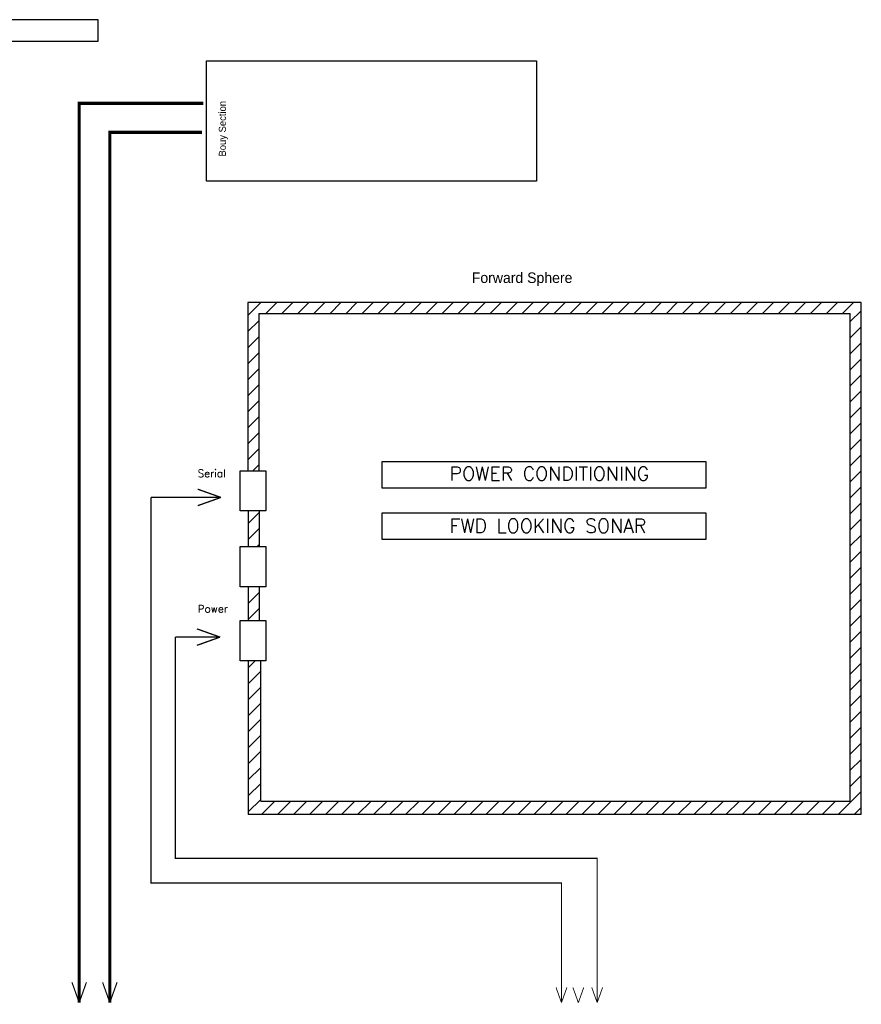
# Model space of a CAD drawing. Extents: x 2.6 to 26, y 0.9 to 19.9.
# Tile 3 of 3: x 16.2 to 25.5, y 9 to 19.9. Entities that reach past the tile are written whole.
import ezdxf

# ---------------------------------------------------------------- set-up
doc = ezdxf.new("R2010")
doc.units = 0
doc.header["$MEASUREMENT"] = 0
doc.layers.get('0').update_dxf_attribs({"linetype": 'CONTINUOUS'})
doc.styles.add('ADESK1', font='romans')

msp = doc.modelspace()

# ---------------------------------------------------------------- hatches: boundary and pattern name
at = {"ltscale": 0.003}
h = msp.add_hatch(dxfattribs=at)
h.set_pattern_fill('ANSI31', color=3, style=0)
h.paths.add_polyline_path([(25.506, 16.758), (18.734, 16.758), (18.734, 14.902), (18.855, 14.902), (18.855, 16.637), (25.385, 16.637), (25.385, 11.256), (18.877, 11.256), (18.877, 12.806), (18.739, 12.806), (18.739, 11.108), (25.506, 11.108)])
h.paths.add_polyline_path([(18.86, 14.458), (18.739, 14.458), (18.739, 14.064), (18.86, 14.064)], flags=17)
h.paths.add_polyline_path([(18.86, 13.62), (18.739, 13.62), (18.739, 13.25), (18.86, 13.25)], flags=17)

# ---------------------------------------------------------------- linework, layer by layer
for p, q in [((25.506, 16.758), (18.734, 16.758)), ((18.734, 16.758), (18.734, 14.902)), ((25.506, 11.108), (25.506, 16.758)), ((18.855, 16.637), (18.855, 14.902)), ((25.385, 11.256), (25.385, 16.637)), ((18.739, 12.806), (18.739, 11.108)), ((18.877, 11.256), (18.877, 12.806)), ((25.506, 11.108), (18.739, 11.108))]:
    msp.add_line(p, q, dxfattribs=at)
for p, q in [((18.855, 16.637), (25.385, 16.637)), ((18.934, 14.902), (18.934, 14.458)), ((18.739, 14.458), (18.739, 14.064)), ((18.86, 14.458), (18.86, 14.064)), ((18.934, 14.064), (18.934, 13.62)), ((18.739, 13.62), (18.739, 13.25)), ((18.86, 13.62), (18.86, 13.25)), ((18.934, 13.25), (18.934, 12.806)), ((18.877, 11.256), (25.385, 11.256))]:
    msp.add_line(p, q)
for points in [[(14.175, 19.878), (17.079, 19.878), (17.079, 19.636), (14.175, 19.636)], [(18.279, 18.096), (18.279, 19.424), (21.923, 19.424), (21.923, 18.096)], [(20.219, 15.004), (23.79, 15.004), (23.79, 14.709), (20.219, 14.709)], [(20.219, 14.438), (23.79, 14.438), (23.79, 14.144), (20.219, 14.144)]]:
    msp.add_lwpolyline(points, close=True)
at = {"color": 5}
for points, const_width in [([(18.243, 18.954), (16.874, 18.954), (16.874, 17.529)], 0.0357), ([(16.874, 17.529), (16.874, 9.033)], 0.0357), ([(17.212, 17.529), (17.212, 9.033)], 0.0357), ([(18.438, 14.607), (18.182, 14.698)], 0.0143), ([(18.438, 14.607), (18.182, 14.516)], 0.0143), ([(18.429, 13.066), (18.173, 13.157)], 0.0143), ([(18.429, 13.066), (18.173, 12.975)], 0.0143), ([(17.934, 12.464), (17.934, 10.625), (22.591, 10.625), (22.591, 9.033)], 0.0143), ([(16.874, 9.033), (16.794, 9.258)], 0.0126), ([(16.874, 9.033), (16.954, 9.258)], 0.0126), ([(17.212, 9.033), (17.132, 9.258)], 0.0126), ([(17.212, 9.033), (17.292, 9.258)], 0.0126), ([(22.197, 9.033), (22.137, 9.201)], 0.00941), ([(22.197, 9.033), (22.257, 9.201)], 0.00941), ([(22.383, 9.033), (22.323, 9.201)], 0.00941), ([(22.383, 9.033), (22.443, 9.201)], 0.00941), ([(22.591, 9.033), (22.531, 9.201)], 0.00941), ([(22.591, 9.033), (22.651, 9.201)], 0.00941)]:
    msp.add_lwpolyline(points, dxfattribs=dict(at, const_width=const_width))
at = {"color": 5, "ltscale": 0.003}
for points, const_width in [([(17.212, 17.529), (17.212, 18.634), (18.231, 18.634)], 0.0363), ([(18.438, 14.607), (17.667, 14.607)], 0.0137), ([(17.667, 14.004), (17.667, 14.607)], 0.0137), ([(17.667, 14.004), (17.667, 10.352), (22.197, 10.352), (22.197, 9.033)], 0.0137), ([(17.934, 12.464), (17.934, 13.066)], 0.0137), ([(18.429, 13.066), (17.934, 13.066)], 0.0137)]:
    msp.add_lwpolyline(points, dxfattribs=dict(at, const_width=const_width))
for points in [[(18.934, 14.458), (18.652, 14.458), (18.652, 14.902), (18.934, 14.902)], [(18.934, 13.62), (18.652, 13.62), (18.652, 14.064), (18.934, 14.064)], [(18.934, 12.806), (18.652, 12.806), (18.652, 13.25), (18.934, 13.25)]]:
    msp.add_lwpolyline(points)

# ---------------------------------------------------------------- texts
msp.add_text('Bouy Section', height=0.07783, rotation=90).set_placement((18.493, 18.368))
msp.add_text('Forward Sphere', height=0.11584).set_placement((21.207, 16.973))
at = {"ltscale": 0.003, "style": 'ADESK1'}
for s, height, p in [('Serial', 0.0837, (18.182, 14.831)), ('POWER CONDITIONING', 0.15306, (20.962, 14.793)), ('FWD LOOKING SONAR', 0.15306, (20.962, 14.218)), ('Power', 0.0837, (18.182, 13.336))]:
    msp.add_text(s, height=height, dxfattribs=at).set_placement(p)

doc.saveas('drawing.dxf')
